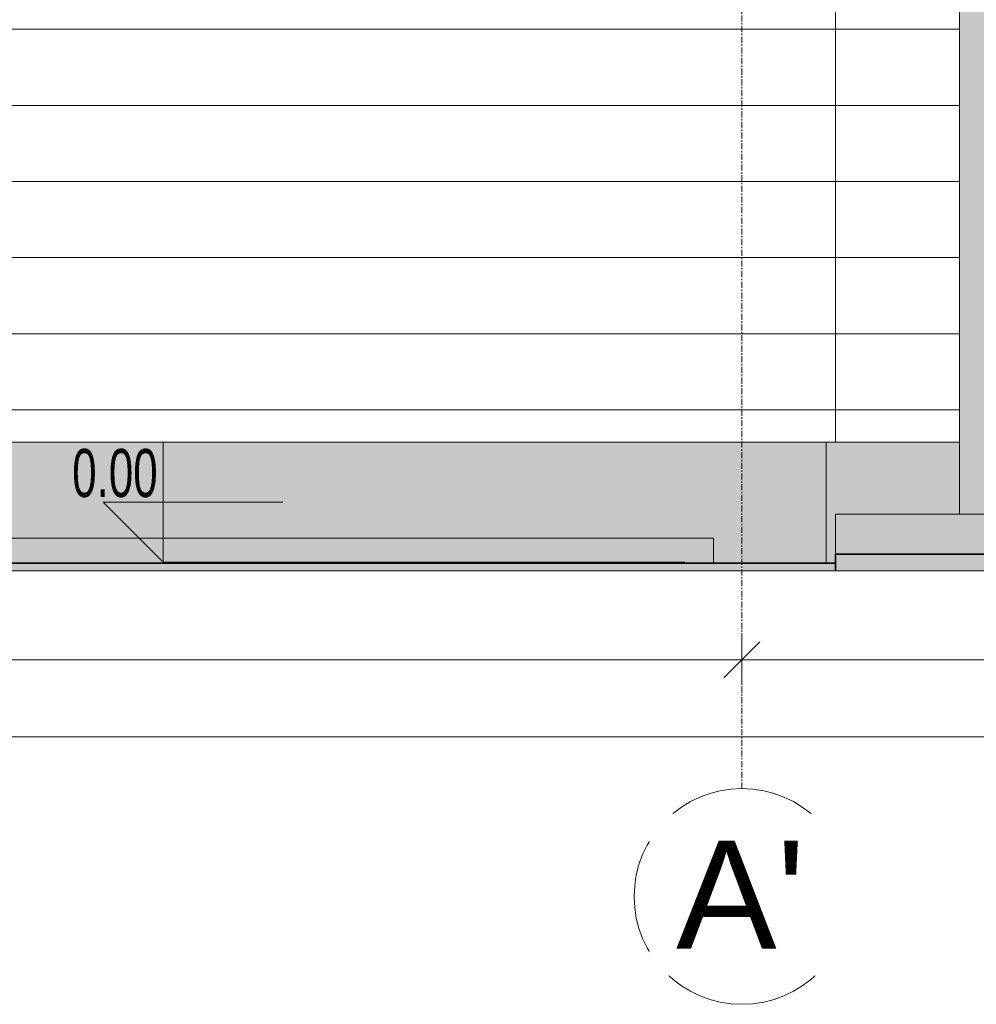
# Model space of a CAD drawing. Header units: centimetres. Extents: x 63272 to 70946, y -123 to 53714.
# Tile 3 of 50: x 63593 to 63793, y -92 to 113. Entities that reach past the tile are written whole.
import ezdxf

# ---------------------------------------------------------------- set-up
doc = ezdxf.new("R2010")
doc.units = ezdxf.units.CM
doc.linetypes.add('Kreska', pattern=[0.6350000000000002, 0.3175000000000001, -0.3175000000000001])
doc.linetypes.add('Linia siatki', pattern=[2.2224999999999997, 1.27, -0.3174999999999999, 0.3174999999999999, -0.3174999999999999])
for name, color, linetype, lineweight in [('A-ANNO-DIMS', 7, 'Continuous', 5), ('A-ANNO-DIMS-50', 7, 'Continuous', 5), ('A-DOOR', 7, 'Continuous', 5), ('A-DOOR-FRAM', 7, 'Continuous', 5), ('A-FLOR', 7, 'Continuous', 5), ('A-FLOR-LEVL', 7, 'Continuous', 5), ('A-WALL', 7, 'Continuous', 5), ('A-WALL-PATT', 7, 'Continuous', 5), ('C-TOPO', 7, 'Continuous', 5), ('G-ANNO-DIMS', 7, 'Continuous', 5), ('G-ANNO-REFR', 7, 'Kreska', 5), ('S-GRID', 7, 'Continuous', 5), ('S-GRID-IDEN', 7, 'Continuous', 5)]:
    doc.layers.add(name, color=color, linetype=linetype, lineweight=lineweight)
doc.styles.add('Arial', font='arial.ttf', dxfattribs={"height": 22.49999999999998})
doc.styles.add('Arial Narrow', font='ARIALN.TTF', dxfattribs={"width": 0.8, "height": 9.999999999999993})
doc.dimstyles.new('standard_wielkość_otworów', dxfattribs={"dimscale": 30.48, "dimtxt": 10.2343097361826, "dimasz": 0.2460629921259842, "dimexe": 0.1640419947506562, "dimexo": 0.0625, "dimgap": 0, "dimtad": 1, "dimdec": 1, "dimrnd": 0.5, "dimdsep": 46, "dimtxsty": 'Arial Narrow', "dimblk1": 'OBLIQUE', "dimblk2": 'OBLIQUE', "dimsah": 1, "dimcen": 0.09, "dimazin": 0, "dimtfac": 1, "dimtdec": 4, "dimtix": 1, "dimtmove": 0, "dimatfit": 3, "dimfxl": 0.1640419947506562, "dimfxlon": 1, "dimtvp": 1, "dimtolj": 1, "dimtzin": 0, "dimarcsym": 2})
picture_1 = doc.add_image_def('image1.png', size_in_pixel=(800, 956))
pattern_1 = [(0, (63858.36599999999, 0), (0, 15.875), [])]

# ---------------------------------------------------------------- blocks, each defined once
blk = doc.blocks.new('Drz Drzwi przeszklone x2 ___FK_04_0 ze szprosami - Dz_1 - Z - zwykłe - 151 x 240 _180 x 229_5_ EI 31-9118767-Elewacja w osi 1 - Południowa')
at = {"layer": 'A-DOOR-FRAM', "true_color": 0x383e42}
blk.add_hatch(color=250, dxfattribs=at).paths.add_polyline_path([(63976.35264539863, 10.00000000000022), (63983.35264539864, 10.00000000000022), (63983.35264539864, 246.9999999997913), (63789.35264539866, 246.9999999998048), (63789.35264539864, 10.00000000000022), (63796.35264539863, 10.00000000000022), (63796.35264539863, 240.0000000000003), (63976.35264539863, 240.0000000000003), (63976.35264539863, 11.00000000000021)])
blk = doc.blocks.new('Rampa - Rampa-9231931-Elewacja w osi 1 - Południowa')
at = {"layer": 'A-FLOR-LEVL', "true_color": 0x7f7f7f}
for points in [[(63876.96864006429, 1.618985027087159), (64009.20264539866, 1.618985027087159), (64009.20264539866, 10.00000000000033), (63763.50264539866, 10.00000000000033), (63763.50264539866, 1.618985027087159), (63870.19300069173, 1.618985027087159)], [(64009.20264539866, -1.894559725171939), (64009.20264539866, 1.618985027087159), (63763.50264539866, 1.618985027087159), (63763.50264539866, -1.894559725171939), (64006.69658457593, -1.894559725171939)]]:
    blk.add_hatch(color=8, dxfattribs=at).paths.add_polyline_path(points)
at = {"layer": 'A-FLOR-LEVL'}
for p, q in [((63763.50264539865, 10), (63763.50264539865, 1.618985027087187)), ((64009.20264539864, 10), (63763.50264539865, 10)), ((64009.20264539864, 1.618985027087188), (64009.20264539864, 10))]:
    blk.add_line(p, q, dxfattribs=at)
at = {"layer": 'A-FLOR-LEVL', "lineweight": 35}
for p, q in [((64009.20264539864, 1.618985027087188), (63763.50264539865, 1.618985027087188)), ((63763.50264539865, 1.618985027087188), (63763.50264539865, -1.894559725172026)), ((64009.20264539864, -1.894559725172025), (64009.20264539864, 1.618985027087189))]:
    blk.add_line(p, q, dxfattribs=at)
blk = doc.blocks.new('Rzędne punktów - Znacznik rzędnej-817464-Elewacja w osi 1 - Południowa')
at = {"layer": 'G-ANNO-DIMS'}
for p, q in [((63623.15676501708, 1.057487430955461e-14), (63623.15676501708, 24.99999999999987)), ((63610.65676501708, 12.49999999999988), (63623.15676501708, 5.287437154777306e-15)), ((63610.65676501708, 12.49999999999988), (63648.15676501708, 12.49999999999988))]:
    blk.add_line(p, q, dxfattribs=at)
blk = doc.blocks.new('Siatka - M_Symbol siatki - okrąg mniejszy-7853319-Elewacja w osi 1 - Południowa')
at = {"layer": 'S-GRID-IDEN'}
blk.add_circle((63400.40264539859, -69.7522886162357), 22.5, dxfattribs=at)
blk = doc.blocks.new('DIMBLOCK3-Elewacja w osi 1 - Południowa')
at = {"layer": 'A-ANNO-DIMS-50', "color": 250, "true_color": 0x303030}
for p, q in [((63743.95264539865, -20.38074240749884), (63743.95264539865, -15.38074240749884)), ((64028.75264539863, -20.38074240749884), (64028.75264539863, -15.38074240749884)), ((63743.95264539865, -20.38074240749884), (63747.70264539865, -16.63074240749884)), ((64028.75264539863, -20.38074240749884), (64032.50264539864, -16.63074240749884)), ((63743.95264539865, -20.38074240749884), (63740.20264539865, -24.13074240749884)), ((64028.75264539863, -20.38074240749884), (63743.95264539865, -20.38074240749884)), ((63743.95264539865, -20.38074240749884), (63743.95264539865, -25.38074240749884)), ((64028.75264539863, -20.38074240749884), (64025.00264539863, -24.13074240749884)), ((64028.75264539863, -20.38074240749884), (64028.75264539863, -25.38074240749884))]:
    blk.add_line(p, q, dxfattribs=at)
at = {"layer": 'A-ANNO-DIMS-50', "color": 0, "insert": (63879.28609819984, -7.456653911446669), "char_height": 9.999999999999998, "width": 16.95971327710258, "attachment_point": 1, "line_spacing_factor": 0.9746961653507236, "style": 'Arial Narrow'}
blk.add_mtext('285', dxfattribs=at)
blk = doc.blocks.new('_Oblique')
at = {"color": 0, "linetype": 'ByBlock', "lineweight": -2}
blk.add_line((-0.5, -0.5), (0.5, 0.5), dxfattribs=at)
blk = doc.blocks.new('DIMBLOCK4-Elewacja w osi 1 - Południowa')
at = {"layer": 'A-ANNO-DIMS-50', "color": 250, "true_color": 0x303030}
for p, q in [((63400.40264539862, -20.38074240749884), (63400.40264539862, -15.38074240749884)), ((63743.95264539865, -20.38074240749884), (63743.95264539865, -15.38074240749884)), ((63400.40264539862, -20.38074240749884), (63404.15264539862, -16.63074240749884)), ((63743.95264539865, -20.38074240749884), (63747.70264539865, -16.63074240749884)), ((63400.40264539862, -20.38074240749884), (63396.65264539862, -24.13074240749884)), ((63743.95264539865, -20.38074240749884), (63400.40264539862, -20.38074240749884)), ((63400.40264539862, -20.38074240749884), (63400.40264539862, -25.38074240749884)), ((63743.95264539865, -20.38074240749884), (63740.20264539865, -24.13074240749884)), ((63743.95264539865, -20.38074240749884), (63743.95264539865, -25.38074240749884))]:
    blk.add_line(p, q, dxfattribs=at)
at = {"layer": 'A-ANNO-DIMS-50', "color": 0, "insert": (63561.53721226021, -7.456653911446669), "char_height": 9.999999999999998, "width": 25.53703953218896, "attachment_point": 1, "line_spacing_factor": 0.9746961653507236, "style": 'Arial Narrow'}
blk.add_mtext('343.5', dxfattribs=at)
blk = doc.blocks.new('DIMBLOCK6-Elewacja w osi 1 - Południowa')
at = {"layer": 'A-ANNO-DIMS-50', "color": 250, "true_color": 0x303030}
for p, q in [((63380.85264539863, -36.46409967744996), (63380.85264539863, -31.46409967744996)), ((63380.85264539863, -36.46409967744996), (63384.60264539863, -32.71409967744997)), ((64504.85264539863, -36.46409967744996), (64504.85264539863, -31.46409967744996)), ((64504.85264539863, -36.46409967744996), (64508.60264539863, -32.71409967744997)), ((63380.85264539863, -36.46409967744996), (63377.10264539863, -40.21409967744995)), ((63380.85264539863, -36.46409967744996), (64504.85264539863, -36.46409967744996)), ((63380.85264539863, -36.46409967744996), (63380.85264539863, -41.46409967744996)), ((64504.85264539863, -36.46409967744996), (64501.10264539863, -40.21409967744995)), ((64504.85264539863, -36.46409967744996), (64504.85264539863, -41.46409967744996))]:
    blk.add_line(p, q, dxfattribs=at)
at = {"layer": 'A-ANNO-DIMS-50', "color": 0, "insert": (63933.43058246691, -23.54001118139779), "char_height": 9.999999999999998, "width": 22.61295103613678, "attachment_point": 1, "line_spacing_factor": 0.9746961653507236, "style": 'Arial Narrow'}
blk.add_mtext('1124', dxfattribs=at)

msp = doc.modelspace()

# ---------------------------------------------------------------- hatches: boundary and pattern name
at = {"layer": 'A-WALL', "true_color": 0xb2b2b2}
msp.add_hatch(color=253, dxfattribs=at).paths.add_polyline_path([(63329.80264539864, -0.2502222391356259), (63738.00264539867, -0.2066304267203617), (63738.00264539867, 5.000000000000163), (63329.80264539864, 5.000000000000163), (63329.80264539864, 0.07287424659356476)])
at = {"layer": 'A-WALL-PATT'}
h = msp.add_hatch(dxfattribs=at)
h.set_pattern_fill('FP_1', color=256, style=0, pattern_type=2)
h.set_pattern_definition(pattern_1)
h.paths.add_polyline_path([(63380.85264539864, 25.00000000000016), (63401.1103044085, 25.00000000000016), (63401.1103044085, 292.7712301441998), (63380.85264539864, 292.7712301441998), (63380.85264539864, 47.38008496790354)])
h.paths.add_polyline_path([(63622.91808206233, 25.00000000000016), (63726.70264539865, 25.00000000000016), (63726.70264539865, 292.7712301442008), (63411.1103044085, 292.7712301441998), (63411.1103044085, 25.00000000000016), (63617.51275104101, 25.00000000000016)])
h.paths.add_polyline_path([(63611.70477061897, 215.7777238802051), (63610.55329997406, 216.0131683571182), (63610.31785549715, 217.8268265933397), (63611.27434868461, 217.6612796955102), (63612.16830193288, 217.8691330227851), (63612.7164461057, 218.4485471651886), (63613.37863369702, 220.2916359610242), (63609.37607758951, 231.3170593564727), (63611.36264036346, 231.3170593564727), (63613.57166160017, 224.8864820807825), (63614.22476228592, 222.7159783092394), (63617.14574532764, 231.3170593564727), (63619.11759282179, 231.3170593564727), (63615.20445186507, 219.8354622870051), (63614.26522930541, 217.5288421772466), (63613.17261977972, 216.2007881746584), (63612.10742001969, 215.8937757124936)])
h.paths.add_polyline_path([(63574.05940605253, 216.0131683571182), (63572.17585023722, 216.0131683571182), (63572.17585023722, 231.3170593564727), (63574.05940605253, 231.3170593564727), (63574.05940605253, 229.4702917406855), (63575.36170831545, 231.0319508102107), (63577.1201842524, 231.5525038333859), (63578.5027269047, 231.3170593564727), (63579.50773840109, 230.824097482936), (63580.4145675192, 229.9466989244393), (63581.07822617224, 228.7124548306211), (63581.59057640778, 225.8356176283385), (63581.39119294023, 224.0835796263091), (63580.99949989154, 222.817145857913), (63580.27109354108, 221.6196899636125), (63579.27413333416, 220.7386125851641), (63577.94469977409, 220.1715334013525), (63576.85163039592, 220.0276692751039), (63575.25318312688, 220.4994892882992), (63574.05940605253, 221.722696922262), (63574.05940605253, 219.8413413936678)])
h.paths.add_polyline_path([(63604.40599183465, 220.0157244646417), (63602.40241451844, 220.3859057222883), (63600.83569707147, 221.4964494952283), (63599.82448143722, 223.2986114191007), (63599.50948055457, 226.0006719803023), (63599.66619916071, 227.5370718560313), (63600.06314488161, 228.872483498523), (63600.78971182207, 230.0455672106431), (63601.81794199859, 230.8829586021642), (63603.17772582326, 231.4014112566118), (63604.39495537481, 231.5503779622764), (63605.98196887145, 231.3170593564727), (63607.24420142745, 230.632798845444), (63608.15700862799, 229.5199558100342), (63608.66974415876, 228.0208366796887), (63606.78618834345, 227.7853922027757), (63605.91246860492, 229.1962196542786), (63604.380240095, 229.6661350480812), (63603.17772582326, 229.4362626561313), (63602.21157573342, 228.7382065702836), (63601.56697094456, 227.4198094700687), (63601.37696226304, 225.7436471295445), (63601.57651943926, 224.0297768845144), (63602.19318163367, 222.8245034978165), (63603.14185732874, 222.1305860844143), (63604.40599183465, 221.9085389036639), (63605.31879903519, 222.0436739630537), (63606.1184825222, 222.4768550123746), (63606.70208899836, 223.216007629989), (63607.02163282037, 224.2537250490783), (63608.90518863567, 224.0182805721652), (63608.38003708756, 222.3430379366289), (63607.39319363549, 221.0770640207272), (63606.03754848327, 220.281059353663), (63605.31879903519, 220.1641714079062)])
h.paths.add_polyline_path([(63539.3497398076, 220.2511689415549), (63537.04679851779, 220.2511689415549), (63533.68067826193, 231.3170593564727), (63535.63781047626, 231.3170593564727), (63537.56803508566, 224.7761174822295), (63538.11733512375, 222.5541102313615), (63538.61445377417, 224.9048761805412), (63540.10389789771, 231.3170593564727), (63542.3479780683, 231.3170593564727), (63544.27567972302, 222.7821970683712), (63545.35725278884, 226.5325842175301), (63546.78463493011, 231.3170593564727), (63548.74912478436, 231.3170593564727), (63545.35725278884, 220.2511689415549), (63543.08006323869, 220.2511689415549), (63541.21490152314, 228.7639583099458), (63539.85431683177, 222.5541102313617)])
h.paths.add_polyline_path([(63590.77596391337, 220.2511689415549), (63590.7429032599, 227.0459493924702), (63590.55891353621, 228.4586162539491), (63589.79187957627, 229.3396936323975), (63588.49877436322, 229.6689480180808), (63587.39558823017, 229.4840873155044), (63586.45518988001, 228.9295052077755), (63585.81093653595, 227.8580488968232), (63585.59618542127, 226.0006719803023), (63585.59618542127, 220.2511689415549), (63583.71262960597, 220.2511689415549), (63583.71262960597, 231.3170593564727), (63585.59618542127, 231.3170593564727), (63585.59618542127, 229.7719549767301), (63587.03644343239, 231.1073666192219), (63589.00277269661, 231.5525038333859), (63590.78148214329, 231.1938188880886), (63591.99549272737, 230.252040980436), (63592.56019158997, 228.8669652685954), (63592.65951972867, 226.0006719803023), (63592.65951972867, 220.2511689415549)])
h.paths.add_polyline_path([(63595.24940897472, 220.2511689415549), (63595.24940897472, 231.3170593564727), (63597.13296479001, 231.3170593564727), (63597.13296479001, 220.2511689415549), (63595.89142695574, 220.2511689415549)])
h.paths.add_polyline_path([(63556.16562580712, 220.2511689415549), (63556.16562580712, 235.3196154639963), (63558.04918162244, 235.3196154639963), (63558.0541098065, 222.1347247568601), (63565.58340488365, 222.1347247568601), (63565.58340488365, 220.2511689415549), (63558.04918162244, 220.2511689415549)])
h.paths.add_polyline_path([(63569.35051651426, 220.2511689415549), (63567.46696069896, 220.2511689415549), (63567.46696069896, 231.3170593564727), (63569.35051651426, 231.3170593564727), (63569.35051651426, 221.722696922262)])
h.paths.add_polyline_path([(63576.85163039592, 221.8992802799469), (63577.94469977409, 222.1393232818), (63578.86946313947, 222.8594522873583), (63579.4999209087, 224.0835796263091), (63579.68991625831, 226.0006719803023), (63579.50497928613, 227.5149989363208), (63578.81581839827, 228.7713159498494), (63577.98930546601, 229.4298247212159), (63576.92888561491, 229.6689480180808), (63575.86432709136, 229.4146495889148), (63574.92944697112, 228.651754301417), (63574.27010287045, 227.3506611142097), (63574.05940605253, 225.6958224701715), (63574.27010287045, 223.9937526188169), (63574.87426467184, 222.8263429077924), (63575.77603541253, 222.1310459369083)])
h.paths.add_polyline_path([(63569.35051651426, 233.4360596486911), (63567.46696069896, 233.4360596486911), (63567.46696069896, 235.3196154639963), (63569.35051651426, 235.3196154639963)])
h.paths.add_polyline_path([(63597.13296479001, 233.4360596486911), (63595.24940897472, 233.4360596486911), (63595.24940897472, 235.3196154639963), (63597.13296479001, 235.3196154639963)])
h.paths.add_polyline_path([(63691.52044829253, 234.0739465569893), (63690.36897764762, 234.3093910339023), (63690.1335331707, 236.1230492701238), (63691.09002635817, 235.9575023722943), (63691.98397960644, 236.1653556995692), (63692.53212377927, 236.744769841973), (63693.19431137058, 238.5878586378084), (63689.19175526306, 249.6132820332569), (63691.178318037, 249.6132820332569), (63693.38733927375, 243.1827047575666), (63694.04043995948, 241.0122009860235), (63696.96142300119, 249.6132820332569), (63698.93327049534, 249.6132820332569), (63694.7798827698, 237.541667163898), (63694.04043995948, 235.7758776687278), (63692.98829745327, 234.4970108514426), (63691.98397960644, 234.2075458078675)])
h.paths.add_polyline_path([(63500.876640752, 234.0739465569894), (63499.41225134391, 234.3342230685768), (63499.80242532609, 236.0936187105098), (63500.66694801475, 235.9575023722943), (63501.50387955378, 236.3309025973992), (63501.77795164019, 238.197903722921), (63501.77795164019, 249.6132820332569), (63503.66150745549, 249.6132820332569), (63503.66150745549, 237.9551016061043), (63503.52815023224, 236.2260562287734), (63503.12807856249, 235.1150526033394), (63502.22676767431, 234.3342230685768), (63501.50387955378, 234.1948652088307)])
h.paths.add_polyline_path([(63604.56418109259, 238.3119471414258), (63602.78363223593, 238.6942784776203), (63601.57146106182, 239.6289646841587), (63601.01044101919, 241.0158798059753), (63600.90007642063, 243.6535937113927), (63600.90007642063, 249.6132820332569), (63602.78363223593, 249.6132820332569), (63602.83628446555, 242.7669981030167), (63602.89767565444, 241.7332496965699), (63603.64263669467, 240.6056913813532), (63605.04610650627, 240.195502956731), (63606.61880203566, 240.6148884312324), (63607.65806867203, 241.7571620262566), (63607.96341072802, 243.8559288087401), (63607.96341072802, 249.6132820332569), (63609.84696654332, 249.6132820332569), (63609.84696654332, 238.5473916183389), (63607.96341072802, 238.5473916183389), (63607.96341072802, 240.4493415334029), (63606.48820392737, 238.8462957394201), (63605.04610650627, 238.445789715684)])
h.paths.add_polyline_path([(63556.34588798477, 238.3119471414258), (63554.16112878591, 238.5593477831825), (63552.42610532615, 239.3015497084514), (63551.09621191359, 240.5128011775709), (63550.12684285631, 242.1673504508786), (63549.53501269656, 244.112526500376), (63549.33810940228, 246.1993371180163), (63549.56076443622, 248.3928335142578), (63550.22984981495, 250.2901849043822), (63551.31004332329, 251.8274717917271), (63552.7663961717, 252.9444534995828), (63554.69501753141, 253.6487001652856), (63556.38635500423, 253.8512826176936), (63558.45155255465, 253.55789672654), (63560.15898486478, 252.6777390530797), (63561.45530904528, 251.2650721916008), (63562.28718220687, 249.3741587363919), (63560.40362639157, 248.9253427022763), (63559.75063585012, 250.2989221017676), (63558.80839692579, 251.2650721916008), (63557.71624841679, 251.7860850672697), (63556.31277860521, 251.9677268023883), (63554.69501753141, 251.7663114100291), (63553.36604382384, 251.1620652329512), (63552.35758730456, 250.2184479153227), (63551.70137779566, 248.9989191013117), (63551.22159220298, 246.1956582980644), (63551.36338621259, 244.45925528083), (63551.78966947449, 242.954617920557), (63552.64877878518, 241.6334481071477), (63553.5591818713, 240.8816028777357), (63554.80952080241, 240.3670279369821), (63556.34588798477, 240.2233797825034), (63557.73050384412, 240.4291080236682), (63559.12017826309, 241.2232732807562), (63560.02976631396, 242.2905909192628), (63560.63907086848, 243.9037534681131), (63562.52262668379, 243.4181492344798), (63561.57410304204, 241.12992322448), (63560.28958297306, 239.6197676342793), (63558.49799765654, 238.6389022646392), (63557.73050384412, 238.5223022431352)])
h.paths.add_polyline_path([(63668.71176459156, 238.3119471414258), (63667.13355083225, 238.6246468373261), (63666.34628336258, 239.4450236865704), (63666.11819652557, 241.6376003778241), (63666.11819652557, 247.7297262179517), (63664.70552966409, 247.7297262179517), (63664.70552966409, 249.6132820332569), (63666.11819652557, 249.6132820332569), (63666.11819652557, 252.3024994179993), (63668.00175234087, 253.4098242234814), (63668.00175234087, 249.6132820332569), (63669.88530815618, 249.6132820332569), (63669.88530815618, 247.7297262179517), (63668.00175234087, 247.7297262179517), (63668.00739598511, 241.5824180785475), (63668.10108047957, 240.6663919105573), (63668.42297722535, 240.3224222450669), (63669.06493130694, 240.195502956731), (63669.88530815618, 240.118247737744), (63670.12075263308, 238.4922093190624), (63669.06493130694, 238.357130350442)])
h.paths.add_polyline_path([(63510.50779138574, 238.3119471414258), (63508.53594389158, 238.5695182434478), (63507.2226051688, 239.2022215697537), (63506.29738195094, 240.3077069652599), (63505.78050774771, 241.8436142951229), (63507.67510002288, 242.049127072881), (63507.96112827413, 241.273397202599), (63508.60860058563, 240.6634447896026), (63510.53354312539, 240.195502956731), (63512.47811035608, 240.6811071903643), (63513.07928653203, 241.685425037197), (63512.84016323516, 242.2290155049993), (63512.45020832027, 242.5315536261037), (63509.40613061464, 243.4277891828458), (63507.67510002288, 243.9902057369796), (63506.43717710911, 245.0662605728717), (63506.01595222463, 246.5856132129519), (63506.43717710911, 248.085212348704), (63507.27778746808, 249.0614590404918), (63508.47524336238, 249.6188002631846), (63510.24291634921, 249.824988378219), (63512.38766838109, 249.4790051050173), (63513.84448108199, 248.4783660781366), (63514.4919533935, 246.7879483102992), (63512.6083975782, 246.5525038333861), (63511.90022473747, 247.5917704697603), (63510.24291634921, 247.9651706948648), (63508.44029457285, 247.6083251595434), (63507.89950803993, 246.7769118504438), (63508.12391605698, 246.2287676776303), (63508.82657066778, 245.8130610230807), (63510.51147020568, 245.3920135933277), (63513.27340519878, 244.4786637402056), (63514.49747162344, 243.5211561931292), (63514.96284234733, 241.8840813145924), (63514.41653758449, 240.0814595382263), (63512.84016323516, 238.7736390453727), (63510.53354312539, 238.317044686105)])
h.paths.add_polyline_path([(63675.43296864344, 238.3119471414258), (63673.6524197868, 238.6942784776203), (63672.44024861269, 239.6289646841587), (63671.87922857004, 241.0158798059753), (63671.76886397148, 243.6535937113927), (63671.76886397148, 249.6132820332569), (63673.6524197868, 249.6132820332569), (63673.7050720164, 242.7669981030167), (63673.76646320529, 241.7332496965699), (63674.51142424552, 240.6056913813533), (63675.91489405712, 240.195502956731), (63677.4875895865, 240.6148884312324), (63678.52685622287, 241.7571620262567), (63678.83219827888, 243.8559288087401), (63678.83219827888, 249.6132820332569), (63680.71575409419, 249.6132820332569), (63680.71575409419, 238.5473916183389), (63678.83219827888, 238.5473916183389), (63678.83219827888, 240.4493415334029), (63677.35699147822, 238.8462957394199), (63675.91489405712, 238.4457897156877)])
h.paths.add_polyline_path([(63569.52709987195, 238.3119471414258), (63567.31704878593, 238.6848875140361), (63565.61651426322, 239.8037086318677), (63564.53218208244, 241.5957538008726), (63564.17073802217, 243.9883663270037), (63564.53586090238, 246.4614530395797), (63565.63122954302, 248.3109797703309), (63567.30877144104, 249.4642898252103), (63569.42041409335, 249.84872651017), (63571.46629783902, 249.4652095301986), (63573.10107345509, 248.3146585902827), (63574.1872286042, 246.3704022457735), (63574.53029500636, 243.999402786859), (63574.47143388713, 243.491725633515), (63566.05429383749, 243.491725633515), (63566.38032925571, 242.081817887), (63567.13770631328, 241.0453103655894), (63568.23077569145, 240.4079548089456), (63569.56388807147, 240.195502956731), (63571.41065568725, 240.5891366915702), (63572.64673919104, 241.8408002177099), (63574.47143388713, 241.6081698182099), (63573.80602732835, 240.2166561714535), (63572.64673919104, 239.1323982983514), (63571.30994799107, 238.5280778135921), (63569.56388807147, 238.3164068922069)])
h.paths.add_polyline_path([(63653.30118781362, 238.3119471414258), (63651.52063895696, 238.6942784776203), (63650.30846778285, 239.6289646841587), (63649.74744774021, 241.0158798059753), (63649.63708314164, 243.6535937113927), (63649.63708314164, 249.6132820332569), (63651.52063895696, 249.6132820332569), (63651.57329118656, 242.7669981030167), (63651.63468237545, 241.7332496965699), (63652.37964341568, 240.6056913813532), (63653.78311322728, 240.195502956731), (63655.35580875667, 240.6148884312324), (63656.39507539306, 241.7571620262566), (63656.70041744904, 243.8559288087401), (63656.70041744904, 249.6132820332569), (63658.58397326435, 249.6132820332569), (63658.58397326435, 238.5473916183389), (63656.70041744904, 238.5473916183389), (63656.70041744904, 240.4493415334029), (63655.22521064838, 238.8462957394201), (63653.78311322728, 238.445789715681)])
h.paths.add_polyline_path([(63494.89120069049, 238.3119471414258), (63492.68114960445, 238.6848875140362), (63490.98061508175, 239.8037086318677), (63489.89628290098, 241.5957538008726), (63489.53483884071, 243.9883663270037), (63489.89996172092, 246.4614530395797), (63490.99533036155, 248.310979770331), (63492.67287225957, 249.4642898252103), (63494.78451491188, 249.84872651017), (63496.83039865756, 249.4652095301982), (63498.46517427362, 248.314658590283), (63499.55132942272, 246.3704022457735), (63499.89439582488, 243.999402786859), (63499.83553470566, 243.491725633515), (63491.41839465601, 243.491725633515), (63491.74443007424, 242.081817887), (63492.5018071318, 241.0453103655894), (63493.59487650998, 240.4079548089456), (63494.92798889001, 240.195502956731), (63496.77475650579, 240.5891366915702), (63498.01084000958, 241.8408002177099), (63499.83553470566, 241.6081698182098), (63499.17012814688, 240.2166561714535), (63498.01084000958, 239.1323982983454), (63496.67404880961, 238.5280778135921), (63494.92798889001, 238.3164068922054)])
h.paths.add_polyline_path([(63590.77964273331, 238.3119471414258), (63589.20142897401, 238.6246468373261), (63588.41416150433, 239.4450236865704), (63588.18607466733, 241.6376003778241), (63588.18607466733, 247.7297262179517), (63586.77340780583, 247.7297262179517), (63586.77340780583, 249.6132820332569), (63588.18607466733, 249.6132820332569), (63588.18607466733, 252.3024994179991), (63590.06963048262, 253.4098242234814), (63590.06963048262, 249.6132820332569), (63591.95318629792, 249.6132820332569), (63591.95318629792, 247.7297262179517), (63590.06963048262, 247.7297262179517), (63590.07527412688, 241.5824180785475), (63590.16895862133, 240.6663919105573), (63590.4908553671, 240.3224222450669), (63591.13280944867, 240.195502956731), (63591.95318629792, 240.1182477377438), (63592.18863077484, 238.4922093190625), (63591.13280944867, 238.3571303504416)])
h.paths.add_polyline_path([(63537.03576205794, 238.3119471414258), (63534.82571097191, 238.6848875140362), (63533.1251764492, 239.8037086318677), (63532.04084426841, 241.5957538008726), (63531.67940020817, 243.9883663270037), (63532.04452308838, 246.4614530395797), (63533.13989172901, 248.310979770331), (63534.81743362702, 249.4642898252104), (63536.92907627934, 249.84872651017), (63538.97496002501, 249.4652095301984), (63540.60973564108, 248.3146585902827), (63541.69589079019, 246.3704022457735), (63542.03895719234, 243.999402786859), (63541.98009607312, 243.491725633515), (63533.56295602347, 243.491725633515), (63533.88899144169, 242.081817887), (63534.64636849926, 241.0453103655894), (63535.73943787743, 240.4079548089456), (63537.07255025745, 240.195502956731), (63538.91931787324, 240.5891366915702), (63540.15540137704, 241.8408002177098), (63541.98009607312, 241.6081698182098), (63541.31468951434, 240.2166561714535), (63540.15540137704, 239.1323982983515), (63538.81861017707, 238.5280778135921), (63537.07255025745, 238.3164068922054)])
h.paths.add_polyline_path([(63663.05741832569, 238.5473916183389), (63661.17386251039, 238.5473916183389), (63661.17386251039, 253.6158381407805), (63663.05741832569, 253.6158381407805), (63663.05741832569, 239.4450236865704)])
h.paths.add_polyline_path([(63683.30564334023, 238.5473916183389), (63683.30564334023, 249.6132820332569), (63684.95375467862, 249.6132820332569), (63684.95375467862, 247.9762071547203), (63686.17328349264, 249.4998881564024), (63687.30084180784, 249.84872651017), (63689.19175526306, 249.2674729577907), (63688.5626770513, 247.5788945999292), (63687.23830186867, 247.9651706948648), (63686.16358717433, 247.5788945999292), (63685.49454121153, 246.5635402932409), (63685.18919915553, 244.363605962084), (63685.18919915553, 238.5473916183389)])
h.paths.add_polyline_path([(63479.77125068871, 238.5473916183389), (63477.7589361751, 238.5473916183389), (63473.64233664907, 251.7948222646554), (63469.78325451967, 238.5473916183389), (63467.50974378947, 238.5473916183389), (63463.40050190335, 253.6158381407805), (63465.34291883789, 253.6158381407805), (63468.46255815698, 240.6553554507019), (63472.2370274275, 253.6158381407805), (63475.03660941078, 253.6158381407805), (63478.82211514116, 240.6553554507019), (63481.94175446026, 253.6158381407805), (63483.88417139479, 253.6158381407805), (63480.34661776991, 240.655355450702)])
h.paths.add_polyline_path([(63614.32041160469, 238.5473916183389), (63612.43685578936, 238.5473916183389), (63612.43685578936, 249.6132820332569), (63614.32041160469, 249.6132820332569), (63614.32041160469, 247.7922661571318), (63615.61535622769, 249.2840276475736), (63617.51275104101, 249.8412647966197), (63618.50598900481, 249.7047926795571), (63619.34567965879, 249.2729911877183), (63620.38310688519, 247.6598286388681), (63621.85279545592, 249.3015020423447), (63623.70876012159, 249.84872651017), (63625.12464595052, 249.6210995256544), (63626.1717300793, 248.9382185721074), (63626.81874253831, 247.7816895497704), (63627.03441335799, 246.1331183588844), (63627.03441335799, 238.5473916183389), (63625.15085754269, 238.5473916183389), (63625.15085754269, 245.3237779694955), (63624.97611359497, 246.8964734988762), (63624.34335656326, 247.6708650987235), (63623.26730172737, 247.9651706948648), (63622.24688904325, 247.7766311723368), (63621.41501588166, 247.2110126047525), (63620.86181333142, 246.2296873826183), (63620.67741248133, 244.4786637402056), (63620.67741248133, 238.5473916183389), (63618.79385666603, 238.5473916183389), (63618.79385666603, 245.5334707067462), (63618.35791650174, 247.3581654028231), (63617.78264103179, 247.8134193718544), (63616.92869495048, 247.9651706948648), (63615.53442218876, 247.5605005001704), (63614.60735956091, 246.3759204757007), (63614.32041160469, 244.1281614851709)])
h.paths.add_polyline_path([(63485.53228273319, 238.5473916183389), (63485.53228273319, 249.6132820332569), (63487.41583854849, 249.6132820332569), (63487.41583854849, 238.5473916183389)])
h.paths.add_polyline_path([(63593.83674211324, 238.5473916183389), (63593.83674211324, 249.6132820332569), (63595.48485345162, 249.6132820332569), (63595.48485345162, 247.9762071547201), (63596.70438226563, 249.4998881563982), (63597.83194058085, 249.84872651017), (63599.72285403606, 249.2674729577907), (63599.09377582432, 247.5788945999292), (63597.76940064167, 247.9651706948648), (63596.69468594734, 247.5788945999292), (63596.02563998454, 246.5635402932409), (63595.72029792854, 244.363605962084), (63595.72029792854, 238.5473916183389), (63595.24940897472, 238.5473916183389)])
h.paths.add_polyline_path([(63576.41385082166, 238.5473916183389), (63576.41385082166, 249.6132820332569), (63578.29740663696, 249.6132820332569), (63578.29740663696, 248.0681776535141), (63579.73766464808, 249.4035892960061), (63581.7039939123, 249.84872651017), (63583.48270335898, 249.4900415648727), (63584.69671394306, 248.54826365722), (63585.26141280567, 247.1631879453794), (63585.36074094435, 244.4786637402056), (63585.36074094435, 238.5473916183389), (63583.47718512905, 238.5473916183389), (63583.44412447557, 245.3421720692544), (63583.2601347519, 246.7548389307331), (63582.49310079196, 247.6359163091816), (63581.1999955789, 247.9651706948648), (63580.09680944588, 247.7803099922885), (63579.1564110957, 247.2257278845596), (63578.51215775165, 246.1542715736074), (63578.29740663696, 244.4187882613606), (63578.29740663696, 238.5473916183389)])
h.paths.add_polyline_path([(63637.86485929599, 238.5473916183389), (63635.98130348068, 238.5473916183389), (63635.98130348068, 253.6158381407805), (63637.86485929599, 253.6158381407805), (63637.86485929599, 246.2398041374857), (63645.5903811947, 253.6158381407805), (63648.22441628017, 253.6158381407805), (63641.73865670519, 247.4207053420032), (63648.45986075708, 238.5473916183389), (63646.15691946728, 238.5473916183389), (63640.40324506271, 246.1478336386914), (63637.86485929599, 243.7271701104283)])
h.paths.add_polyline_path([(63518.96539845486, 238.5473916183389), (63517.08184263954, 238.5473916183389), (63517.08184263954, 253.6158381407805), (63518.96539845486, 253.6158381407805), (63518.96539845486, 245.5187554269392), (63523.18868375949, 249.6132820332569), (63525.79328828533, 249.6132820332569), (63521.51849950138, 245.4672519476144), (63526.02873276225, 238.5473916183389), (63523.82879843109, 238.5473916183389), (63520.16837257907, 244.1575920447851), (63518.96539845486, 242.9914061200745)])
h.paths.add_polyline_path([(63527.67684410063, 238.5473916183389), (63527.67684410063, 249.6132820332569), (63529.56039991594, 249.6132820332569), (63529.56039991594, 238.5473916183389)])
h.paths.add_polyline_path([(63533.8724367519, 245.3752814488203), (63540.15540137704, 245.3752814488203), (63539.83160462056, 246.4688106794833), (63539.40124328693, 247.0822539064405), (63538.30311553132, 247.7444414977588), (63536.92171863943, 247.9651706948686), (63535.56343683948, 247.7444414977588), (63534.60222265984, 247.2606766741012), (63533.8724367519, 246.4370808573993), (63533.56295602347, 245.3752814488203)])
h.paths.add_polyline_path([(63572.64673919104, 245.3752814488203), (63572.32294243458, 246.4688106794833), (63571.89258110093, 247.0822539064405), (63570.79445334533, 247.7444414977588), (63569.41305645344, 247.9651706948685), (63568.05477465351, 247.7444414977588), (63567.09356047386, 247.2606766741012), (63566.36377456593, 246.4370808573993), (63566.05429383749, 245.3752814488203), (63572.39198090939, 245.3752814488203)])
h.paths.add_polyline_path([(63497.25668191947, 245.3752814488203), (63498.01084000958, 245.3752814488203), (63497.6870432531, 246.4688106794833), (63497.25668191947, 247.0822539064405), (63496.15855416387, 247.7444414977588), (63494.77715727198, 247.9651706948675), (63493.41887547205, 247.7444414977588), (63492.45766129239, 247.2606766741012), (63491.72787538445, 246.4370808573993), (63491.41839465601, 245.3752814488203), (63492.45766129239, 245.3752814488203)])
h.paths.add_polyline_path([(63503.66150745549, 251.7322823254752), (63501.77795164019, 251.7322823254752), (63501.77795164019, 253.6158381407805), (63503.66150745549, 253.6158381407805)])
h.paths.add_polyline_path([(63485.53228273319, 251.7322823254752), (63485.53228273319, 253.6158381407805), (63487.41583854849, 253.6158381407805), (63487.41583854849, 251.7322823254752)])
h.paths.add_polyline_path([(63529.56039991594, 251.7322823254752), (63527.67684410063, 251.7322823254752), (63527.67684410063, 253.6158381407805), (63529.56039991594, 253.6158381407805)])
h = msp.add_hatch(dxfattribs=at)
h.set_pattern_fill('FP_1', color=256, style=0, pattern_type=2)
h.set_pattern_definition(pattern_1)
h.paths.add_polyline_path([(63726.70264539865, 25.00000000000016), (63763.50264539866, 25.00000000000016), (63763.50264539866, 292.7712301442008), (63726.70264539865, 292.7712301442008), (63726.70264539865, 35.79606986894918)])
h = msp.add_hatch(dxfattribs=at)
h.set_pattern_fill('FP_1', color=256, style=0, pattern_type=2)
h.set_pattern_definition(pattern_1)
h.paths.add_polyline_path([(63789.35264539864, 25.00000000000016), (63789.35264539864, 246.9999999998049), (63983.35264539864, 246.9999999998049), (63983.35264539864, 25.00000000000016), (64009.20264539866, 25.00000000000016), (64009.20264539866, 292.7712301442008), (63763.50264539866, 292.7712301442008), (63763.50264539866, 25.00000000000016)])
at = {"layer": 'A-WALL-PATT', "true_color": 0x878581}
h = msp.add_hatch(color=252, dxfattribs=at)
h.paths.add_polyline_path([(63531.02745469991, 11.00000000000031), (63726.70264539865, 11.00000000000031), (63726.70264539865, 25.00000000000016), (63411.1103044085, 25.00000000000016), (63411.1103044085, 11.46638880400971), (63411.04597487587, 11.00000000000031), (63520.21679265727, 11.00000000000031)])
h.paths.add_polyline_path([(63400.13142433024, 11.00000000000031), (63401.17463394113, 11.00000000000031), (63401.1103044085, 11.46638880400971), (63401.1103044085, 25.00000000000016), (63382.85264539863, 25.00000000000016), (63382.85264539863, 11.00000000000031)])
for points in [[(63741.20264539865, 11.00000000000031), (63761.50264539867, 11.00000000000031), (63761.50264539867, 25.00000000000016), (63726.70264539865, 25.00000000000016), (63726.70264539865, 11.00000000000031), (63740.64054426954, 11.00000000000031)], [(63382.85264539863, 5.000000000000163), (63728.70264539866, 5.000000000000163), (63728.70264539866, 11.00000000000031), (63411.04597487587, 11.00000000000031), (63410.91030440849, 10.16292586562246), (63410.44043142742, 9.080188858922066), (63409.50441695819, 7.988215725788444), (63408.5103044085, 7.293833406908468), (63407.35263582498, 6.850099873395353), (63406.1103044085, 6.69398891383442), (63404.74467813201, 6.884884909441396), (63403.59519392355, 7.344436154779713), (63402.46625407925, 8.226776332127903), (63401.73875603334, 9.175636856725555), (63401.25406827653, 10.42410144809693), (63401.17463394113, 11.00000000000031), (63382.85264539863, 11.00000000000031), (63382.85264539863, 9.175636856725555)], [(63738.00264539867, -0.2066304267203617), (63761.50264539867, -0.2041208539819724), (63761.50264539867, 11.00000000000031), (63728.70264539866, 11.00000000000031), (63728.70264539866, 5.000000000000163), (63738.00264539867, 5.000000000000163), (63738.00264539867, 0.07287424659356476)]]:
    msp.add_hatch(color=252, dxfattribs=at).paths.add_polyline_path(points)
h = msp.add_hatch(color=252, dxfattribs=at)
h.paths.add_polyline_path([(63789.35264539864, 11.00000000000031), (63789.35264539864, 25.00000000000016), (63761.50264539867, 25.00000000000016), (63761.50264539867, 11.00000000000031), (63763.50264539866, 11.00000000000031)])
h.paths.add_polyline_path([(63983.35264539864, 11.00000000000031), (64011.20264539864, 11.00000000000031), (64011.20264539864, 25.00000000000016), (63983.35264539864, 25.00000000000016), (63983.35264539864, 17.32303762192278)])
h = msp.add_hatch(color=252, dxfattribs=at)
h.paths.add_polyline_path([(63761.50264539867, -0.2041208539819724), (63763.50264539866, -0.2039072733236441), (63763.50264539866, 10.00000000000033), (63789.35264539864, 10.00000000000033), (63789.35264539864, 11.00000000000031), (63761.50264539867, 11.00000000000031), (63761.50264539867, 2.165734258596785e-13)])
h.paths.add_polyline_path([(63983.35264539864, 10.00000000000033), (64011.20264539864, 10.00000000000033), (64011.20264539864, 11.00000000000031), (63983.35264539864, 11.00000000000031)])
at = {"layer": 'C-TOPO', "true_color": 0x808080}
h = msp.add_hatch(color=8, dxfattribs=at)
h.paths.add_polyline_path([(63720.21404044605, -1.894559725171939), (63763.50264539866, -1.894559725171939), (63763.50264539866, -0.2039072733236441), (63271.57156567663, -0.2564407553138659), (63271.57156567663, -1.894559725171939), (63714.80870942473, -1.894559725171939)])
h.paths.add_polyline_path([(64655.33630713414, -1.894559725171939), (64655.33630713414, -0.108668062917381), (64009.20264539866, -0.1776688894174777), (64009.20264539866, -1.894559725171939), (64568.85101079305, -1.894559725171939)])

# ---------------------------------------------------------------- linework, layer by layer
at = {"layer": 'A-FLOR'}
msp.add_line((63763.50264539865, 10), (64011.20264539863, 10), dxfattribs=at)
at = {"layer": 'A-WALL'}
for p, q in [((63763.50264539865, 292.7712301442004), (63763.50264539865, 24.99999999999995)), ((63789.35264539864, 10), (63789.35264539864, 246.9999999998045)), ((63411.11030440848, 24.99999999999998), (63789.35264539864, 24.99999999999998)), ((63761.50264539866, 25), (63761.50264539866, -0.2041208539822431)), ((63738.00264539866, 5), (63323.80264539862, 5)), ((63738.00264539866, -0.2066304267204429), (63738.00264539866, 5))]:
    msp.add_line(p, q, dxfattribs=at)
at = {"layer": 'C-TOPO', "lineweight": 35}
msp.add_line((63271.5715656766, -0.2564407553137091), (63763.50264539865, -0.2039072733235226), dxfattribs=at)
at = {"layer": 'C-TOPO'}
msp.add_line((63763.50264539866, -0.2039073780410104), (63271.57156567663, -0.2564408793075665), dxfattribs=at)
at = {"layer": 'G-ANNO-DIMS'}
for p, q in [((63688.66709301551, 0), (63623.15676501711, 0)), ((63732.00264539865, 0), (63688.66709301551, 0))]:
    msp.add_line(p, q, dxfattribs=at)
at = {"layer": 'S-GRID', "color": 9, "linetype": 'Linia siatki', "true_color": 0xc0c0c0}
msp.add_line((63743.95264539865, -47.25228861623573), (63743.95264539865, 651.9423227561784), dxfattribs=at)

# ---------------------------------------------------------------- block references
at = {"layer": 'A-DOOR'}
msp.add_blockref('Drz Drzwi przeszklone x2 ___FK_04_0 ze szprosami - Dz_1 - Z - zwykłe - 151 x 240 _180 x 229_5_ EI 31-9118767-Elewacja w osi 1 - Południowa', (0, 0), dxfattribs=at)
at = {"layer": 'A-FLOR-LEVL'}
msp.add_blockref('Rampa - Rampa-9231931-Elewacja w osi 1 - Południowa', (0, 0), dxfattribs=at)
at = {"layer": 'G-ANNO-DIMS'}
msp.add_blockref('Rzędne punktów - Znacznik rzędnej-817464-Elewacja w osi 1 - Południowa', (0, 0), dxfattribs=at)
at = {"layer": 'S-GRID-IDEN'}
msp.add_blockref('Siatka - M_Symbol siatki - okrąg mniejszy-7853319-Elewacja w osi 1 - Południowa', (343.5499999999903, 0), dxfattribs=at)

# ---------------------------------------------------------------- texts
at = {"layer": 'G-ANNO-DIMS', "insert": (63604.20229281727, 23.58653785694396), "char_height": 9.999999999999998, "width": 21.49073327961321, "attachment_point": 1, "line_spacing_factor": 0.9746961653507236, "style": 'Arial Narrow'}
msp.add_mtext('0.00', dxfattribs=at)

# ---------------------------------------------------------------- dimensions: what is measured, and where the dimension line sits
at = {"layer": 'A-ANNO-DIMS', "color": 250, "true_color": 0x303030}
for base, p1, p2, override, picture, middle in [((63400.40264539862, -20.38074240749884), (63743.95264539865, -25.38074240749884), (63400.40264539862, -25.38074240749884), {"dimpost": '<>', "dimfxl": 343.550000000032}, 'DIMBLOCK4-Elewacja w osi 1 - Południowa', (63572.17764539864, -15.27501250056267)), ((63743.95264539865, -20.38074240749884), (64028.75264539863, -25.38074240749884), (63743.95264539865, -25.38074240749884), {"dimpost": '<>', "dimfxl": 284.7999999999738}, 'DIMBLOCK3-Elewacja w osi 1 - Południowa', (63886.35264539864, -15.27501250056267)), ((64504.85264539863, -36.46409967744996), (63380.85264539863, -31.46409967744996), (64504.85264539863, -31.46409967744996), {"dimpost": '<>', "dimfxl": 1124.000000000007}, 'DIMBLOCK6-Elewacja w osi 1 - Południowa', (63942.85264539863, -31.44363580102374))]:
    dim = msp.add_linear_dim(base=base, p1=p1, p2=p2, dimstyle='standard_wielkość_otworów', override=override, dxfattribs=at)
    dim.commit()
    dim.dimension.update_dxf_attribs({"geometry": picture, "text_midpoint": middle})

# ---------------------------------------------------------------- pictures from other files: only their frames are drawn
at = {"layer": 'G-ANNO-REFR'}
image = msp.add_image(picture_1, insert=(63553.19153428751, 155.897116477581), size_in_units=(42.333333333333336, 50.58833333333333), dxfattribs=at)
image.set_boundary_path([(-5322.219026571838, 3935.678293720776), (-5322.219026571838, -10960.32936192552), (20826.93999903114, -10960.32936192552), (20826.93999903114, 3935.678293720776), (-5322.219026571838, 3935.678293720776)])
image.dxf.flags = 15

# ---------------------------------------------------------------- next in the draw order: texts
at = {"layer": 'S-GRID-IDEN', "insert": (63730.22154192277, -58.12397284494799), "char_height": 22.49999999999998, "width": 32.86918749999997, "attachment_point": 1, "style": 'Arial', "bg_fill": 3, "box_fill_scale": 1.25, "bg_fill_color": 256, "bg_fill_true_color": 13158600, "bg_fill_transparency": 0}
msp.add_mtext("A'", dxfattribs=at)

doc.saveas('drawing.dxf')
